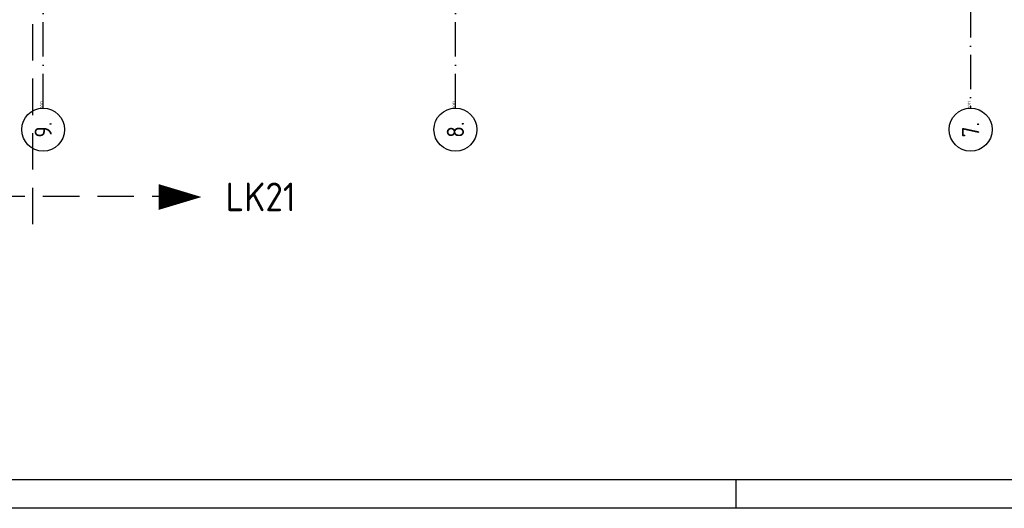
# Model space of a CAD drawing. Header units: millimetres. Extents: x 89505 to 241280, y 191 to 84291.
# Tile 18 of 45: x 173695 to 190893, y 191 to 8719. Entities that reach past the tile are written whole.
import ezdxf
from ezdxf.enums import TextEntityAlignment as Align

# ---------------------------------------------------------------- set-up
doc = ezdxf.new("R2010")
doc.units = ezdxf.units.MM
doc.header["$LTSCALE"] = 100
doc.linetypes.add('DASHDOT', pattern=[9, 6, -1.5, 0, -1.5])
doc.linetypes.add('HIDDEN', pattern=[9.525, 6.35, -3.175])
doc.layers.get('0').update_dxf_attribs({"linetype": 'CONTINUOUS'})
for name, color, linetype in [('AL$7----_STRAMIEN', 1, 'DASHDOT'), ('ALN-----_BLOCKNAAM', 2, 'CONTINUOUS'), ('LIJN025', 10, 'CONTINUOUS'), ('LIJN050', 90, 'CONTINUOUS'), ('LIJN070', 130, 'CONTINUOUS'), ('TEKST25', 10, 'CONTINUOUS'), ('TEKST35', 50, 'CONTINUOUS'), ('TEKST50', 90, 'CONTINUOUS')]:
    doc.layers.add(name, color=color, linetype=linetype)
doc.styles.add('ISO', font='ISO.SHX')
doc.styles.add('ROMAND', font='romand')
doc.styles.get("Standard").update_dxf_attribs({"font": 'iso.shx'})

# ---------------------------------------------------------------- blocks, each defined once
blk = doc.blocks.new('A0-GE')
at = {"layer": 'LIJN025'}
blk.add_line((955, 0), (955, 5), dxfattribs=at)
blk.add_lwpolyline([(1500, 841), (1500, 0), (0, 0), (0, 841)], close=True, dxfattribs=at)
at = {"layer": 'LIJN050', "const_width": 0.2}
blk.add_lwpolyline([(1495, 836), (25, 836), (25, 5), (1495, 5)], close=True, dxfattribs=at)
at = {"layer": 'TEKST25', "style": 'ROMAND', "width": 2.899115}
blk.add_attdef('STATUS', text='', height=2.5, dxfattribs=at).set_placement((1454, 71.5), (1493, 71.5), align=Align.FIT)
at = {"layer": 'TEKST25', "style": 'ISO'}
for tag, p in [('E', (1455.25, 66)), ('NAAM-E', (1466.75, 66)), ('DATUM-E', (1485, 66)), ('D', (1455.25, 61)), ('NAAM-D', (1466.75, 61)), ('DATUM-D', (1485, 61)), ('C', (1455.25, 56)), ('NAAM-C', (1466.75, 56)), ('DATUM-C', (1485, 56)), ('B', (1455.25, 51)), ('NAAM-B', (1466.75, 51)), ('DATUM-B', (1485, 51)), ('A', (1455.25, 46)), ('NAAM-A', (1466.75, 46)), ('DATUM-A', (1485, 46))]:
    blk.add_attdef(tag, text='', height=2.5, dxfattribs=at).set_placement(p, align=Align.CENTER)
for tag, p in [('DATUM', (1332.75, 36.25)), ('SCHAAL', (1368, 36.25)), ('GETEKEND', (1398.25, 36.25)), ('GECONTOL.', (1433, 36.25)), ('FORMAAT', (1463.25, 28.25))]:
    blk.add_attdef(tag, p, '', height=2.5, dxfattribs=at)
at = {"layer": 'TEKST35', "style": 'ISO'}
for tag, p in [('PROJECT', (1334.5, 72.5)), ('PLAATS', (1334.5, 63.5)), ('INSTALLATIE-REGEL1', (1334.5, 52.5)), ('INSTALLATIE-REGEL2', (1334.5, 43.5))]:
    blk.add_attdef(tag, p, '', height=4, dxfattribs=at)
blk.add_attdef('PROJ.NR.', text='', height=4, dxfattribs=at).set_placement((1481, 23), align=Align.CENTER)
at = {"layer": 'TEKST50', "style": 'ISO'}
blk.add_attdef('FILE-NAAM', text='', height=5, dxfattribs=at).set_placement((1473.5, 7.5), align=Align.CENTER)
blk = doc.blocks.new('1011')
at = {"layer": 'AL$7----_STRAMIEN', "color": 7, "linetype": 'Continuous'}
blk.add_circle((-750, 0), 750, dxfattribs=at)
at = {"layer": 'AL$7----_STRAMIEN', "color": 3, "linetype": 'Continuous'}
blk.add_attdef('STR-NAAM', text='', height=600, rotation=360, dxfattribs=at).set_placement((-750, 0), align=Align.MIDDLE)
at = {"layer": 'ALN-----_BLOCKNAAM', "linetype": 'Continuous'}
blk.add_text('1011', height=100, dxfattribs=at).set_placement((0, 0))

msp = doc.modelspace()

# ---------------------------------------------------------------- linework, layer by layer
at = {"layer": 'AL$7----_STRAMIEN', "color": 1}
for p, q in [((190305, 76516), (190305, 7175)), ((174105, 7175), (174105, 61763)), ((174105, 7175), (174105, 61763))]:
    msp.add_line(p, q, dxfattribs=at)
msp.add_lwpolyline([(181305, 7175), (181305, 76516)], dxfattribs=at)
at = {"layer": 'LIJN050'}
msp.add_lwpolyline([(176872, 5624, 0, 451, 0), (176121, 5624, 451, 451, 0)], format="xyseb", dxfattribs=at)
at = {"layer": 'LIJN070', "linetype": 'HIDDEN'}
for p, q in [((173920, 78175), (173920, 5064)), ((171245, 5637), (176629, 5637))]:
    msp.add_line(p, q, dxfattribs=at)

# ---------------------------------------------------------------- block references
at = {"xscale": 100, "yscale": 100, "zscale": 100}
msp.add_blockref('A0-GE', (90707, 191), dxfattribs=at)
at = {"layer": 'AL$7----_STRAMIEN', "xscale": 0.5, "yscale": 0.5, "zscale": 0.5, "rotation": 90}
for p, values in [((174105, 7175), {'STR-NAAM': '9.'}), ((174105, 7175), {'STR-NAAM': '9.'}), ((181305, 7175), {'STR-NAAM': '8.'}), ((190305, 7175), {'STR-NAAM': '7.'})]:
    msp.add_blockref('1011', p, dxfattribs=at).add_auto_attribs(values)

# ---------------------------------------------------------------- texts
at = {"layer": 'TEKST50'}
msp.add_text('LK21', height=500, dxfattribs=at).set_placement((177292, 5376))

doc.saveas('drawing.dxf')
